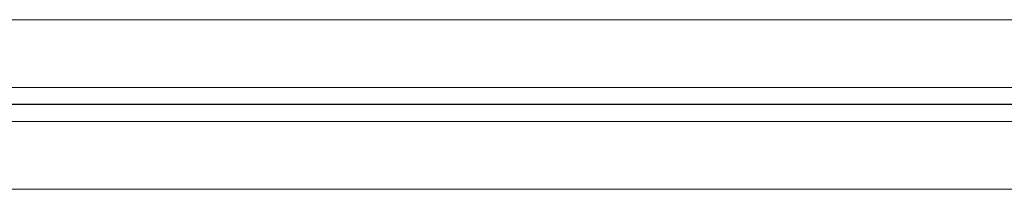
# Model space of a CAD drawing. Extents: x 1911006 to 2186114, y 709265 to 747216.
# Tile 171 of 256: x 1923451 to 1923597, y 735078 to 735103. Entities that reach past the tile are written whole.
import ezdxf

# ---------------------------------------------------------------- set-up
doc = ezdxf.new("R2010")
doc.units = 0
doc.header["$LTSCALE"] = 500
doc.header["$MEASUREMENT"] = 0
doc.linetypes.add('AM_DIN_G_W050', pattern=[13.75, 9.75, -1.5, 1, -1.5])
doc.layers.add('!_A_01_TENKÁ', color=8, linetype='CONTINUOUS', lineweight=13)
doc.layers.add('AM_7', color=4, linetype='AM_DIN_G_W050', lineweight=25)

msp = doc.modelspace()

# ---------------------------------------------------------------- linework, layer by layer
at = {"layer": '!_A_01_TENKÁ', "color": 7}
for p, q in [((1925363.65, 735103.23), (1921527.25, 735103.23)), ((1921527.25, 735093.23), (1925363.65, 735093.23)), ((1925363.65, 735088.23), (1921527.25, 735088.23)), ((1921527.25, 735078.23), (1925363.65, 735078.23))]:
    msp.add_line(p, q, dxfattribs=at)
at = {"layer": 'AM_7', "color": 7}
msp.add_line((1925363.65, 735090.73), (1921503.55, 735090.73), dxfattribs=at)

doc.saveas('drawing.dxf')
